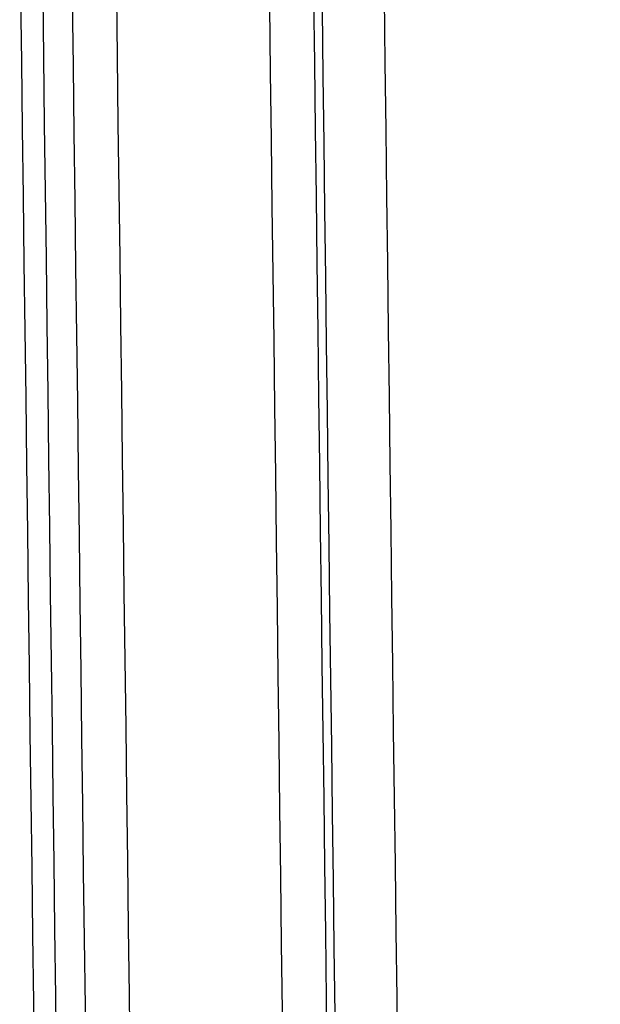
# Model space of a CAD drawing. Header units: millimetres. Extents: x -249 to 203, y -300 to 273.
# Tile 22 of 170: x -246.66 to -237.46, y -11.81 to 3.8. Entities that reach past the tile are written whole.
import ezdxf

# ---------------------------------------------------------------- set-up
doc = ezdxf.new("R2010")
doc.units = ezdxf.units.MM
doc.header["$MEASUREMENT"] = 0
doc.layers.add('CORPO', color=7, linetype='Continuous')

msp = doc.modelspace()

# ---------------------------------------------------------------- linework, layer by layer
at = {"layer": 'CORPO'}
for points in [[(-246.3067896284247, 5.331521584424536, 437.7106134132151), (-245.1453825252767, -85.39982611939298, 450.4621485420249), (-243.9877777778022, -176.160479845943, 463.2159848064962), (-242.8278146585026, -266.8963487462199, 475.9674899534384)], [(-245.1398498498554, 5.334584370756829, 438.5297329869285), (-243.9814513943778, -85.27724182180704, 451.2697139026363), (-242.828839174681, -176.0973934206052, 464.0270479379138), (-241.6701726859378, -266.7725980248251, 476.7713464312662)], [(-246.6554790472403, 5.258557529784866, 435.72605191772), (-245.4960589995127, -85.57113539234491, 448.4912569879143), (-244.3330010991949, -176.3586530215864, 461.2523522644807), (-243.1721853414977, -267.1800482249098, 474.0170565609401)], [(-245.8372286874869, 5.18865626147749, 434.5606099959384), (-244.6828043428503, -85.61986036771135, 447.3279307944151), (-243.519285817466, -176.4937397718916, 460.0997828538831), (-242.3589140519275, -267.3399969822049, 472.8704796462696)], [(-242.0161053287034, 5.229412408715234, 437.9847864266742), (-240.8703019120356, -85.1610223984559, 450.7099156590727), (-239.724820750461, -176.2106876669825, 463.4896795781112), (-238.5688931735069, -266.829556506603, 476.2320675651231)], [(-240.8990241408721, 5.226263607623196, 438.6220737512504), (-239.7563444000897, -85.05504227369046, 451.3370047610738), (-238.6153081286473, -176.1654309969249, 464.120817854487), (-237.4605825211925, -266.7319158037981, 476.8572393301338)], [(-242.7134841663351, 5.083484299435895, 434.0156634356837), (-241.5716548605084, -85.5036409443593, 446.768132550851), (-240.4152673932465, -176.6070340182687, 459.56241449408), (-239.2576345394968, -267.396955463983, 472.331200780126)], [(-241.8801308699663, 5.020964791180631, 433.0381169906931), (-240.7430421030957, -85.53705483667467, 445.7915110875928), (-239.5866623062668, -176.7230304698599, 458.5957488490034), (-238.4295376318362, -267.5301604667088, 471.3693087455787)]]:
    msp.add_open_spline(points, degree=3, dxfattribs=at)

doc.saveas('drawing.dxf')
